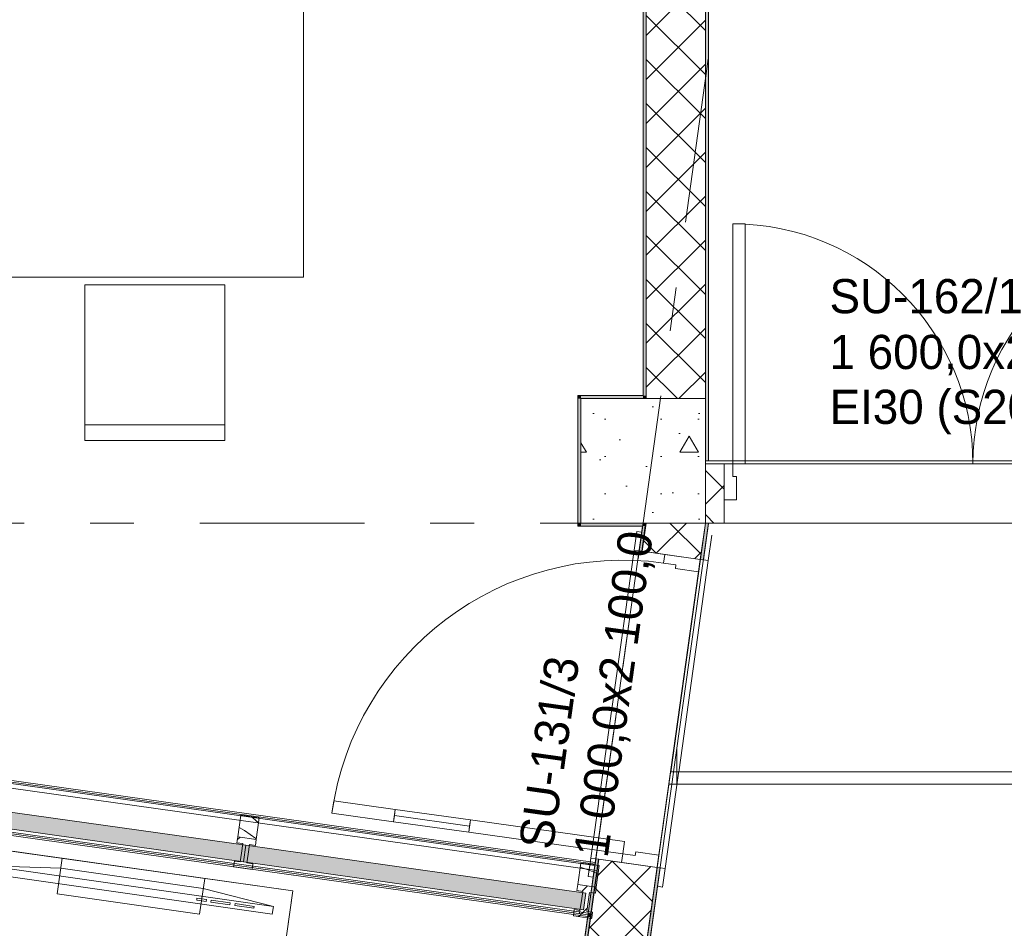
# Model space of a CAD drawing. Header units: millimetres. Extents: x 74467 to 235410, y -65 to 114857.
# Tile 95 of 256: x 90939 to 94103, y 94183 to 97104. Entities that reach past the tile are written whole.
import ezdxf
from ezdxf.enums import TextEntityAlignment as Align

# ---------------------------------------------------------------- set-up
doc = ezdxf.new("R2010")
doc.units = ezdxf.units.MM
doc.header["$MEASUREMENT"] = 0
doc.linetypes.add('Katkend topelt', pattern=[1093.611073, 529.166651, -211.666656, 141.111112, -211.666656])
doc.linetypes.add('Wipeout_Contour', pattern=[1000, 0, -1000])
for name, color, linetype in [('00 Kunstikonkursi LÜ jaoks asendi 2D', 7, 'Continuous'), ('00 Teljed.AR', 7, 'Continuous'), ('1233 Postid.AR', 7, 'Continuous'), ('1235 Vahelaed.AR', 7, 'Continuous'), ('1311 Siseseinad.AR', 7, 'Continuous'), ('1312 Klaassiseseinad.AR', 7, 'Continuous'), ('1326 Seinapinnad.SA', 7, 'Continuous'), ('1330 Sisustus.SA', 7, 'Continuous'), ('1331 Sisseehitatud sisustus.SA', 7, 'Continuous'), ('9350 Netopind.AR', 7, 'Continuous'), ('Uks', 7, 'Continuous'), ('Ukse tähis', 7, 'Continuous')]:
    doc.layers.add(name, color=color, linetype=linetype)
doc.styles.add('GENERATED_STYLE_2', font='txt', dxfattribs={"width": 0.84})
doc.styles.add('GENERATED_STYLE_3', font='txt')
pattern_1 = [(45, (0, 0), (-176.7767, 176.7767), []), (45, (-35.36, 35.36), (-176.7767, 176.7767), []), (45, (-70.7, 70.7), (-176.7767, 176.7767), [])]
pattern_2 = [(45, (0, 0), (-70.71068, 70.71068), []), (135, (0, 0), (70.71068, 70.71068), [])]
pattern_3 = [(0, (0, 0), (0, 75), [0, -75])]

# ---------------------------------------------------------------- blocks, each defined once
blk = doc.blocks.new('Slab_18_1', base_point=(93030.2, 94685.9))
at = {"color": 254, "linetype": 'Wipeout_Contour', "lineweight": 0, "ltscale": 774606.085274}
blk.add_wipeout([(93030.2, 94685.9), (90077.6, 73665.2), (95019, 72970.7), (98070.9, 94685.9), (96652.6, 94685.9), (94919.6, 94685.9)], dxfattribs=at).dxf.layer = '1235 Vahelaed.AR'
at = {"layer": '1235 Vahelaed.AR', "color": 7, "linetype": 'Continuous', "lineweight": 13, "flags": 128}
for points in [[(91081.9, 80814.9), (93030.2, 94685.9)], [(93030.2, 94685.9), (94919.6, 94685.9), (96652.6, 94685.9)]]:
    blk.add_lwpolyline(points, dxfattribs=at)
blk = doc.blocks.new('Slab_21_1', base_point=(85488.4, 103235.9))
at = {"layer": '1235 Vahelaed.AR', "color": 7, "linetype": 'Continuous', "lineweight": 13, "flags": 128}
blk.add_lwpolyline([(92532.7, 91133.4), (92269.1, 89251.8), (83692.5, 90457.2), (85488.4, 103235.9), (92952.6, 103235.9), (92952.6, 98575.9), (92952.6, 97085.9), (92952.6, 95885.9), (92742.6, 95885.9), (92742.6, 95485.9), (93142.6, 95485.9), (92577.6, 91453.2)], dxfattribs=at)
blk = doc.blocks.new('Slab_24_1', base_point=(93030.2, 94685.9))
at = {"color": 254, "linetype": 'Wipeout_Contour', "lineweight": 0, "ltscale": 1638970.599316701}
blk.add_wipeout([(93142.6, 95485.8), (93030.2, 94685.9), (93142.6, 94685.9), (94852.6, 94685.9), (94852.6, 96965.9), (98742.6, 96965.9), (98742.6, 98575.9), (98742.6, 103085.9), (96832.6, 103085.9), (96832.6, 98575.9), (93142.6, 98575.9), (93142.6, 96965.9)], dxfattribs=at).dxf.layer = '1235 Vahelaed.AR'
at = {"layer": '1235 Vahelaed.AR', "color": 7, "linetype": 'Continuous', "lineweight": 13, "flags": 128}
blk.add_lwpolyline([(93030.2, 94685.9), (93142.6, 95485.8), (93142.6, 96965.9), (93142.6, 98575.9), (96832.6, 98575.9), (96832.6, 103085.9), (98742.6, 103085.9), (98742.6, 98575.9), (98742.6, 96965.9), (94852.6, 96965.9), (94852.6, 94685.9), (93142.6, 94685.9)], close=True, dxfattribs=at)
blk = doc.blocks.new('Chair 10 24[13]_1', base_point=(91148.3, 95751.6))
at = {"layer": '1330 Sisustus.SA', "color": 253, "linetype": 'Continuous', "lineweight": 13, "true_color": 0xa5a6a4}
blk.add_line((91148.3, 95801.6), (91598.3, 95801.6), dxfattribs=at)
at = {"layer": '1330 Sisustus.SA', "color": 253, "linetype": 'Continuous', "lineweight": 13, "true_color": 0xa5a6a4, "flags": 128}
blk.add_lwpolyline([(91148.3, 96251.6), (91598.3, 96251.6), (91598.3, 95751.6), (91148.3, 95751.6)], close=True, dxfattribs=at)
blk = doc.blocks.new('Liikumisruum_RG 103_3_1', base_point=(96460.4, 94557))
at = {"layer": '9350 Netopind.AR', "color": 7, "linetype": 'Continuous', "lineweight": 13, "flags": 128}
blk.add_lwpolyline([(98612.6, 95485.9), (96782.6, 95485.9), (96782.6, 94685.9), (94802.6, 94685.9), (94802.6, 95485.9), (93152.7, 95485.9), (92829.5, 93185.9), (129702.6, 93185.9)], dxfattribs=at)
blk = doc.blocks.new('Trepp_Trepikoda_RG 1-TR3_4_1', base_point=(93252.6, 98575.9))
at = {"layer": '9350 Netopind.AR', "color": 7, "linetype": 'Continuous', "lineweight": 13, "flags": 128}
blk.add_lwpolyline([(93152.6, 95685.9), (94842.6, 95685.9), (94842.6, 96975.9), (98542.7, 96975.9), (98542.8, 103050.9), (98367.5, 103050.9), (98367.5, 103225.9), (96842.6, 103225.9), (96842.6, 98575.9), (94842.6, 98575.9), (93152.6, 98575.9)], close=True, dxfattribs=at)
blk = doc.blocks.new('Suur arvutiklass_RG 114_19_1', base_point=(86306.1, 102478.4))
at = {"layer": '9350 Netopind.AR', "color": 7, "linetype": 'Continuous', "lineweight": 13, "flags": 128}
blk.add_lwpolyline([(85773.2, 102675.9), (85602.8, 101463.5), (85385.1, 101494.1), (84690.6, 96552.6), (84908.4, 96522), (84821.4, 95903.1), (85019.4, 95875.3), (84965.2, 95489.1), (92788.2, 94389.4), (92940.9, 95475.9), (92732.6, 95475.9), (92732.6, 95895.9), (92942.4, 95895.9), (92942.6, 102676.1), (92732.6, 102676.1), (92732.6, 102885.9), (92362.6, 102885.9), (92362.6, 103095.9), (87372.6, 103095.9), (87372.6, 102875.9), (86028.8, 102875.9), (86028.8, 102675.9)], close=True, dxfattribs=at)
blk = doc.blocks.new('Väike arvutiklass_RG 113_26_1', base_point=(85199.6, 95286.9))
at = {"layer": '9350 Netopind.AR', "color": 7, "linetype": 'Continuous', "lineweight": 13, "flags": 128}
blk.add_lwpolyline([(84050.4, 90417), (92071.5, 89289.7), (92528, 92537.8), (92320.1, 92567), (92378.5, 92982.9), (92586.5, 92953.7), (92764.6, 94221.2), (84743.4, 95348.5), (84684.3, 94927.7), (84466.5, 94958.3), (84347.5, 94111.6), (84763.4, 94053.2), (84704.9, 93637.3), (84288.5, 93695.8), (83886.9, 90833.8), (84104.6, 90803.2)], close=True, dxfattribs=at)
blk = doc.blocks.new('Slab_47_1', base_point=(93025.1, 94646.9))
at = {"layer": '1331 Sisseehitatud sisustus.SA', "color": 253, "linetype": 'Continuous', "lineweight": 13, "true_color": 0xa5a6a4, "flags": 128}
blk.add_lwpolyline([(93025.1, 94646.9), (94802.6, 94646.9), (94802.6, 95485.9), (93142.6, 95485.9)], close=True, dxfattribs=at)
blk = doc.blocks.new('*X731')
at = {"layer": '1312 Klaassiseseinad.AR', "color": 7, "linetype": 'Continuous', "lineweight": 13}
for p, q in [((91687.5, 94538.9), (91684.1, 94541.7)), ((91698, 94530), (91687.5, 94538.9)), ((91706.8, 94522.4), (91698, 94530)), ((91661.5, 94497), (91644.1, 94507.2)), ((91698.2, 94472.1), (91661.5, 94497)), ((91699.6, 94471.1), (91698.2, 94472.1))]:
    blk.add_line(p, q, dxfattribs=at)
blk = doc.blocks.new('*X735')
at = {"layer": '1312 Klaassiseseinad.AR', "color": 7, "linetype": 'Continuous', "lineweight": 13}
for p, q in [((92740.2, 94379.8), (92765.5, 94370.8)), ((92765.5, 94370.8), (92797.7, 94357.7))]:
    blk.add_line(p, q, dxfattribs=at)
blk = doc.blocks.new('Curtain Wall_12_1')
at = {"layer": '1312 Klaassiseseinad.AR', "linetype": 'Continuous', "lineweight": 0, "true_color": 0x303030}
for points in [[(90579.5, 94548.4), (91658.8, 94396.4), (91666.3, 94449.9), (90587, 94601.8)], [(91658.8, 94396.4), (92751.2, 94242.6), (92758.7, 94296.1), (91666.3, 94449.9)]]:
    blk.add_hatch(color=250, dxfattribs=at).paths.add_polyline_path(points)
at = {"layer": '1312 Klaassiseseinad.AR', "linetype": 'Continuous', "lineweight": 0, "true_color": 0x000000}
h = blk.add_hatch(dxfattribs=at)
h.set_pattern_fill('Alumiinium_0001', color=178, style=0, pattern_type=2)
h.set_pattern_definition(pattern_1)
h.paths.add_polyline_path([(91696.6, 94449.7), (91699.3, 94468.9), (91639.9, 94477.3), (91637.2, 94458), (91656, 94455.4), (91651.7, 94424.7), (91673.4, 94421.6), (91677.8, 94452.3)])
h = blk.add_hatch(dxfattribs=at)
h.set_pattern_fill('Alumiinium_0001', color=178, style=0, pattern_type=2)
h.set_pattern_definition(pattern_1)
h.paths.add_polyline_path([(91668.4, 94385.9), (91669.5, 94393.4), (91673.4, 94421.6), (91651.7, 94424.7), (91647.7, 94396.5), (91646.6, 94389)])
h = blk.add_hatch(dxfattribs=at)
h.set_pattern_fill('Alumiinium_0001', color=178, style=0, pattern_type=2)
h.set_pattern_definition(pattern_1)
h.paths.add_polyline_path([(91685.7, 94372.4), (91688.3, 94390.7), (91669.5, 94393.4), (91668.4, 94385.9), (91646.6, 94389), (91647.7, 94396.5), (91628.9, 94399.2), (91626.3, 94380.8)])
h = blk.add_hatch(dxfattribs=at)
h.set_pattern_fill('Alumiinium_0001', color=178, style=0, pattern_type=2)
h.set_pattern_definition(pattern_1)
h.paths.add_polyline_path([(92789, 94295.9), (92791.7, 94315.1), (92732.3, 94323.5), (92729.6, 94304.3), (92748.4, 94301.6), (92744.1, 94270.9), (92765.8, 94267.8), (92770.2, 94298.5)])
h = blk.add_hatch(dxfattribs=at)
h.set_pattern_fill('Alumiinium_0001', color=178, style=0, pattern_type=2)
h.set_pattern_definition(pattern_1)
h.paths.add_polyline_path([(92738.5, 94231.3), (92760.3, 94228.2), (92761.5, 94237.1), (92765.8, 94267.8), (92744.1, 94270.9), (92739.7, 94240.2)])
h = blk.add_hatch(dxfattribs=at)
h.set_pattern_fill('Alumiinium_0001', color=178, style=0, pattern_type=2)
h.set_pattern_definition(pattern_1)
h.paths.add_polyline_path([(92780.3, 94234.5), (92761.5, 94237.1), (92760.3, 94228.2), (92738.5, 94231.3), (92739.7, 94240.2), (92720.9, 94242.9), (92718.4, 94224.6), (92718.4, 94223.9), (92718.9, 94223.3), (92719.6, 94223), (92776.1, 94215), (92776.8, 94215.1), (92777.5, 94215.6), (92777.8, 94216.3)])
at = {"layer": '1312 Klaassiseseinad.AR', "color": 7, "linetype": 'Continuous', "lineweight": 13}
for p, q in [((91649.6, 94546.6), (91709, 94538.2)), ((91637.2, 94458), (91656, 94455.4)), ((91639.9, 94477.3), (91699.3, 94468.9)), ((91677.8, 94452.3), (91696.6, 94449.7)), ((91628.9, 94399.2), (91626.3, 94380.8)), ((91628.9, 94399.2), (91647.7, 94396.5)), ((91669.5, 94393.4), (91688.3, 94390.7)), ((92742, 94392.8), (92801.4, 94384.4)), ((91626.3, 94380.8), (91685.7, 94372.4)), ((91688.3, 94390.7), (91685.7, 94372.4)), ((92729.6, 94304.3), (92748.4, 94301.6)), ((92732.3, 94323.5), (92791.7, 94315.1)), ((92770.2, 94298.5), (92789, 94295.9)), ((92720.9, 94242.9), (92739.7, 94240.2)), ((92739.7, 94240.2), (92738.5, 94231.3)), ((92761.5, 94237.1), (92780.3, 94234.5)), ((92718.4, 94223.9), (92718.9, 94223.3)), ((92777.5, 94215.6), (92776.8, 94215.1))]:
    blk.add_line(p, q, dxfattribs=at)
at = {"layer": '1312 Klaassiseseinad.AR', "color": 7, "linetype": 'Continuous', "lineweight": 13, "flags": 128}
for points in [[(90579.5, 94548.4), (90587, 94601.8), (91666.3, 94449.9), (91658.8, 94396.4)], [(91658.8, 94396.4), (91666.3, 94449.9), (92758.7, 94296.1), (92751.2, 94242.6)]]:
    blk.add_lwpolyline(points, close=True, dxfattribs=at)
for points in [[(91649.6, 94546.6), (91639.9, 94477.3), (91637.2, 94458)], [(91709, 94538.2), (91699.3, 94468.9), (91696.6, 94449.7)], [(91656, 94455.4), (91651.7, 94424.7), (91647.7, 94396.5)], [(91677.8, 94452.3), (91673.4, 94421.6), (91669.5, 94393.4)], [(92742, 94392.8), (92732.3, 94323.5), (92729.6, 94304.3)], [(92801.4, 94384.4), (92791.7, 94315.1), (92789, 94295.9)], [(92748.4, 94301.6), (92744.1, 94270.9), (92739.7, 94240.2)], [(92770.2, 94298.5), (92765.8, 94267.8), (92761.5, 94237.1)], [(92720.9, 94242.9), (92718.4, 94224.6), (92718.4, 94223.9)], [(92780.3, 94234.5), (92777.8, 94216.3), (92777.5, 94215.6)], [(92718.9, 94223.3), (92719.6, 94223), (92776.1, 94215), (92776.8, 94215.1)]]:
    blk.add_lwpolyline(points, dxfattribs=at)
at = {"layer": '1312 Klaassiseseinad.AR', "linetype": 'Continuous', "lineweight": 0}
for name in ['*X731', '*X735']:
    blk.add_blockref(name, (0, 0), dxfattribs=at)
blk = doc.blocks.new('Opening_30_1')
at = {"layer": '1326 Seinapinnad.SA', "color": 7, "linetype": 'Continuous', "lineweight": 13, "flags": 128}
for points in [[(92914.3, 95398.9), (92774.5, 94408.7)], [(93126.3, 95369.1), (92987.6, 94378.7)], [(93013.4, 94375.1), (93152, 95365.5)], [(92790.4, 94406.5), (92854.7, 94862)], [(92854.7, 94862), (92790.6, 94406.4)], [(92799.2, 94405.2), (92800.5, 94405), (92987.4, 94378.8)]]:
    blk.add_lwpolyline(points, dxfattribs=at)
at = {"layer": '1326 Seinapinnad.SA', "color": 7, "linetype": 'Continuous', "lineweight": 15, "flags": 128}
for points in [[(92930.1, 95396.7), (92929.8, 95396.7), (92914.3, 95398.9)], [(92938.1, 95395.5), (92930.1, 95396.7)], [(93126.2, 95369.1), (92939.7, 95395.3), (92938.1, 95395.5)], [(92987.4, 94378.8), (93126.2, 95369.1)], [(93136.2, 95367.7), (93126.3, 95369.1)], [(93152, 95365.5), (93136.2, 95367.7)], [(92774.5, 94408.7), (92790.4, 94406.5)], [(92790.6, 94406.4), (92799.2, 94405.2)], [(92987.6, 94378.7), (92997.5, 94377.3)], [(92997.5, 94377.3), (93013.4, 94375.1)]]:
    blk.add_lwpolyline(points, dxfattribs=at)
blk = doc.blocks.new('Opening_34_1')
at = {"layer": '1326 Seinapinnad.SA', "color": 7, "linetype": 'Continuous', "lineweight": 13, "flags": 128}
for points in [[(93152.6, 95685.9), (93142.6, 95685.9)], [(93142.6, 95685.9), (93142.6, 95675.9)], [(93142.6, 95675.9), (93152.6, 95675.9), (94742.6, 95675.9)], [(94742.6, 95685.9), (93152.6, 95685.9)]]:
    blk.add_lwpolyline(points, dxfattribs=at)
at = {"layer": '1326 Seinapinnad.SA', "color": 7, "linetype": 'Continuous', "lineweight": 15, "flags": 128}
blk.add_lwpolyline([(94742.6, 95675.9), (94742.6, 95685.9)], dxfattribs=at)
blk = doc.blocks.new('Opening_51_1')
at = {"layer": '1326 Seinapinnad.SA', "color": 7, "linetype": 'Continuous', "lineweight": 13, "flags": 128}
for points in [[(84964.5, 95484.5), (92787.6, 94385)], [(92788.9, 94394.9), (84965.9, 95494.4)], [(84941.5, 95320.7), (92764.5, 94221.3)], [(92765.9, 94231.2), (84942.9, 95330.6)]]:
    blk.add_lwpolyline(points, dxfattribs=at)
at = {"layer": '1326 Seinapinnad.SA', "color": 7, "linetype": 'Continuous', "lineweight": 15, "flags": 128}
for points in [[(92787.6, 94385), (92788.9, 94394.9)], [(92764.5, 94221.3), (92765.9, 94231.2)]]:
    blk.add_lwpolyline(points, dxfattribs=at)
blk = doc.blocks.new('Opening_55_1')
at = {"layer": '1311 Siseseinad.AR', "color": 7, "linetype": 'Continuous', "lineweight": 13, "flags": 128}
for points in [[(92794.1, 94368.6), (90568, 94681.4)], [(90547.8, 94537.8), (92773.9, 94225)], [(92792.4, 94356.2), (92794.1, 94368.6)], [(92790.6, 94343.8), (92792.4, 94356.2)]]:
    blk.add_lwpolyline(points, dxfattribs=at)
at = {"layer": '1311 Siseseinad.AR', "color": 7, "linetype": 'Continuous', "lineweight": 15, "flags": 128}
for points in [[(92777.4, 94249.7), (92790.6, 94343.8)], [(92773.9, 94225), (92775.7, 94237.4)], [(92775.7, 94237.4), (92777.4, 94249.7)]]:
    blk.add_lwpolyline(points, dxfattribs=at)
blk = doc.blocks.new('Wall_33_1', base_point=(92952.6, 102885.9))
at = {"layer": '1311 Siseseinad.AR', "linetype": 'Continuous', "lineweight": 13, "true_color": 0x50504f}
h = blk.add_hatch(dxfattribs=at)
h.set_pattern_fill('Plokk_õõnesbetoon_0001', color=251, style=0, pattern_type=2)
h.set_pattern_definition(pattern_2)
h.paths.add_polyline_path([(92952.6, 102685.9), (92952.6, 95885.9), (93142.6, 95885.9), (93142.6, 102685.9)])
at = {"layer": '1311 Siseseinad.AR', "color": 7, "linetype": 'Continuous', "lineweight": 15, "flags": 128}
for points in [[(92952.6, 102685.9), (92952.6, 95885.9)], [(93142.6, 95885.9), (93142.6, 102685.9)]]:
    blk.add_lwpolyline(points, dxfattribs=at)
blk = doc.blocks.new('*X893')
at = {"layer": '1311 Siseseinad.AR', "color": 252, "linetype": 'Continuous', "lineweight": 13, "true_color": 0x8c8d8c}
for p, q in [((92786.2, 94312.1), (92786.2, 94312.1)), ((92788.3, 94327.4), (92788.3, 94327.5)), ((92777.8, 94252.3), (92777.8, 94252.3))]:
    blk.add_line(p, q, dxfattribs=at)
blk = doc.blocks.new('Wall_47_1', base_point=(92982.5, 94342.1))
at = {"layer": '1311 Siseseinad.AR', "linetype": 'Continuous', "lineweight": 13, "true_color": 0x8c8d8c}
h = blk.add_hatch(dxfattribs=at)
h.set_pattern_fill('Kips_0001', color=252, style=0, pattern_type=2)
h.set_pattern_definition(pattern_3)
h.paths.add_polyline_path([(92794.1, 94368.6), (92792.4, 94356.2)])
h = blk.add_hatch(dxfattribs=at)
h.set_pattern_fill('Kips_0001', color=252, style=0, pattern_type=2)
h.set_pattern_definition(pattern_3)
h.paths.add_polyline_path([(92792.4, 94356.2), (92790.6, 94343.8), (92792.4, 94356.2)])
h = blk.add_hatch(dxfattribs=at)
h.set_pattern_fill('Kips_0001', color=252, style=0, pattern_type=2)
h.set_pattern_definition(pattern_3)
h.paths.add_polyline_path([(92773.9, 94225), (92774, 94225), (92775.7, 94237.4), (92775.7, 94237.4)])
h = blk.add_hatch(dxfattribs=at)
h.set_pattern_fill('Kips_0001', color=252, style=0, pattern_type=2)
h.set_pattern_definition(pattern_3)
h.paths.add_polyline_path([(92775.7, 94237.4), (92775.7, 94237.4), (92777.4, 94249.7), (92777.4, 94249.7)])
at = {"layer": '1311 Siseseinad.AR', "color": 7, "linetype": 'Continuous', "lineweight": 13}
for p, q in [((92792.4, 94356.2), (92794.1, 94368.6)), ((92777.4, 94249.7), (92790.6, 94343.8)), ((92790.6, 94343.8), (92792.4, 94356.2)), ((92774, 94225), (92775.7, 94237.4)), ((92775.7, 94237.4), (92777.4, 94249.7))]:
    blk.add_line(p, q, dxfattribs=at)
at = {"layer": '1311 Siseseinad.AR', "color": 7, "linetype": 'Continuous', "lineweight": 15}
for p, q in [((92775.7, 94237.4), (92775.7, 94237.4)), ((92777.4, 94249.7), (92777.4, 94249.7))]:
    blk.add_line(p, q, dxfattribs=at)
at = {"layer": '1311 Siseseinad.AR', "color": 7, "linetype": 'Continuous', "lineweight": 13, "flags": 128}
for points in [[(92980.8, 94329.7), (92979, 94317.3)], [(92982.5, 94342.1), (92980.8, 94329.7)], [(92979, 94317.3), (92965.8, 94223.3)], [(92964.1, 94210.9), (92962.3, 94198.5)], [(92965.8, 94223.3), (92964.1, 94210.9)]]:
    blk.add_lwpolyline(points, dxfattribs=at)
at = {"layer": '1311 Siseseinad.AR', "color": 7, "linetype": 'Continuous', "lineweight": 15, "flags": 128}
blk.add_lwpolyline([(92773.9, 94225), (92774, 94225)], dxfattribs=at)
at = {"layer": '1311 Siseseinad.AR', "color": 7, "lineweight": 15}
blk.add_blockref('*X893', (0, 0), dxfattribs=at)
blk = doc.blocks.new('Double Door 24_4')
at = {"layer": 'Uks', "color": 7, "linetype": 'Continuous', "lineweight": 13}
for p, q in [((-772, 772), (-772, 0)), ((-732, 772), (-772, 772)), ((-732, 0), (-732, 772)), ((732, 0), (732, 772)), ((732, 772), (772, 772)), ((772, 772), (772, 0)), ((-800, 0), (-800, -115)), ((-800, 0), (-800, -115)), ((-772, 0), (-732, 0)), ((772, 0), (732, 0)), ((800, 0), (800, -115)), ((800, 0), (800, -115)), ((-800, -115), (-800, -190)), ((800, -115), (800, -190))]:
    blk.add_line(p, q, dxfattribs=at)
at = {"layer": 'Uks', "color": 7, "linetype": 'Continuous', "lineweight": 15}
for p, q in [((-772, 0), (-800, 0)), ((-800, 0), (-800, -115)), ((-772, -40), (-772, 0)), ((800, 0), (772, 0)), ((772, 0), (772, -40)), ((800, -115), (800, 0)), ((-760, -40), (-772, -40)), ((-760, -115), (-760, -40)), ((772, -40), (760, -40)), ((760, -40), (760, -115)), ((-800, -115), (-760, -115)), ((760, -115), (800, -115))]:
    blk.add_line(p, q, dxfattribs=at)
at = {"layer": 'Uks', "color": 7, "linetype": 'Continuous', "lineweight": 13}
for centre, start, end in [((-772, 0), 0, 90), ((772, 0), 90, 180)]:
    blk.add_arc(centre, 772, start, end, dxfattribs=at)
blk = doc.blocks.new('Door Stamp 24')
at = {"layer": 'Ukse tähis', "color": 7, "lineweight": 13, "style": 'GENERATED_STYLE_2'}
for tag, p in [('AC_WIDO_ID', (-460.3, -326.6)), ('AC_TextStyle_4', (-460.3, -506))]:
    blk.add_attdef(tag, text='', height=110, dxfattribs=at).set_placement(p, align=Align.TOP_LEFT)
blk = doc.blocks.new('Wall_67_1', base_point=(93142.6, 95485.9))
at = {"layer": '1311 Siseseinad.AR', "linetype": 'Continuous', "lineweight": 13, "true_color": 0x50504f}
h = blk.add_hatch(dxfattribs=at)
h.set_pattern_fill('Plokk_õõnesbetoon_0001', color=251, style=0, pattern_type=2)
h.set_pattern_definition(pattern_2)
h.paths.add_polyline_path([(93169.2, 95675.9), (93142.6, 95675.9), (93142.6, 95486.1)])
h = blk.add_hatch(dxfattribs=at)
h.set_pattern_fill('Plokk_õõnesbetoon_0001', color=251, style=0, pattern_type=2)
h.set_pattern_definition(pattern_2)
h.paths.add_polyline_path([(93142.6, 95486.1), (93142.6, 95485.9), (93202.6, 95485.9), (93202.6, 95675.9), (93169.2, 95675.9)])
at = {"layer": '1311 Siseseinad.AR', "color": 7, "linetype": 'Continuous', "lineweight": 13}
for p, q in [((93202.6, 95675.9), (93202.6, 95560.9)), ((93202.6, 95560.9), (93202.6, 95485.9))]:
    blk.add_line(p, q, dxfattribs=at)
at = {"layer": '1311 Siseseinad.AR', "color": 7, "linetype": 'Continuous', "lineweight": 15, "flags": 128}
for points in [[(93202.6, 95675.9), (93142.6, 95675.9)], [(93142.6, 95485.9), (93202.6, 95485.9)]]:
    blk.add_lwpolyline(points, dxfattribs=at)
at = {"layer": 'Uks', "color": 7, "linetype": 'Continuous', "lineweight": 13, "xscale": -1, "zscale": 1000}
blk.add_blockref('Double Door 24_4', (94002.6, 95675.9), dxfattribs=at)
at = {"layer": 'Ukse tähis', "color": 7, "lineweight": 13}
ref = blk.add_blockref('Door Stamp 24', (94002.6, 95675.9), dxfattribs=at)
ref.add_attrib('AC_TextStyle_4', '1\xa0600,0x2\xa0100,0', dxfattribs={"color": 7, "lineweight": 13, "height": 110, "style": 'GENERATED_STYLE_2'}).set_placement((93541.7, 96091), align=Align.TOP_LEFT)
ref.add_attrib('AC_WIDO_ID', 'SU-162/1', dxfattribs={"color": 7, "lineweight": 13, "height": 110, "style": 'GENERATED_STYLE_2'}).set_placement((93541.7, 96270.4), align=Align.TOP_LEFT)
ref.add_attrib('DUMMY_228', 'EI30 (S200)', dxfattribs={"color": 7, "lineweight": 13, "height": 110, "style": 'GENERATED_STYLE_2'}).set_placement((93541.7, 95914.5), align=Align.TOP_LEFT)
blk = doc.blocks.new('Wall_299_1', base_point=(92727.5, 92519.9))
at = {"layer": '1326 Seinapinnad.SA', "linetype": 'Continuous', "lineweight": 0, "true_color": 0xfefefe}
for points in [[(93126.3, 95369.1), (93136.2, 95367.7), (93152.5, 95484.5), (93142.6, 95485.9)], [(92727.5, 92519.9), (92737.4, 92518.5), (92997.5, 94377.3), (92987.6, 94378.7)]]:
    blk.add_hatch(color=7, dxfattribs=at).paths.add_polyline_path(points)
at = {"layer": '1326 Seinapinnad.SA', "color": 7, "linetype": 'Continuous', "lineweight": 15, "flags": 128}
for points in [[(93142.6, 95485.9), (93126.3, 95369.1)], [(93136.2, 95367.7), (93152.5, 95484.5)], [(93152.5, 95484.5), (93142.6, 95485.9)], [(92987.6, 94378.7), (92727.5, 92519.9)], [(92737.4, 92518.5), (92997.5, 94377.3)]]:
    blk.add_lwpolyline(points, dxfattribs=at)
blk = doc.blocks.new('Wall_313_1', base_point=(92952.6, 102685.9))
at = {"layer": '1326 Seinapinnad.SA', "linetype": 'Continuous', "lineweight": 0, "true_color": 0xfefefe}
for points in [[(92942.6, 102675.9), (92942.6, 95895.9), (92952.6, 95895.9), (92952.6, 102675.9)], [(92952.6, 95885.9), (92942.6, 95895.9), (92942.6, 95885.9)], [(92952.6, 95895.9), (92942.6, 95895.9), (92952.6, 95885.9)]]:
    blk.add_hatch(color=7, dxfattribs=at).paths.add_polyline_path(points)
at = {"layer": '1326 Seinapinnad.SA', "color": 7, "linetype": 'Continuous', "lineweight": 15, "flags": 128}
for points in [[(92952.6, 95885.9), (92952.6, 102685.9)], [(92942.6, 102675.9), (92942.6, 95895.9)], [(92952.6, 95885.9), (92942.6, 95885.9)]]:
    blk.add_lwpolyline(points, dxfattribs=at)
blk = doc.blocks.new('Wall_314_1', base_point=(92952.4, 95485.9))
at = {"layer": '1326 Seinapinnad.SA', "linetype": 'Continuous', "lineweight": 0, "true_color": 0xfefefe}
for points in [[(92940.9, 95475.9), (92929.8, 95396.7), (92930.1, 95396.7), (92938.1, 95395.5), (92939.7, 95395.3), (92951, 95475.9)], [(92940.9, 95475.9), (92952.4, 95485.9), (92942.3, 95485.9)], [(92952.4, 95485.9), (92940.9, 95475.9), (92951, 95475.9)], [(92790.6, 94406.4), (92586.5, 92953.7), (92596.4, 92952.3), (92800.5, 94405), (92799.2, 94405.2)], [(92586.5, 92953.7), (92585.1, 92943.8), (92595, 92942.4)], [(92596.4, 92952.3), (92586.5, 92953.7), (92595, 92942.4)]]:
    blk.add_hatch(color=7, dxfattribs=at).paths.add_polyline_path(points)
at = {"layer": '1326 Seinapinnad.SA', "color": 7, "linetype": 'Continuous', "lineweight": 15, "flags": 128}
for points in [[(92940.9, 95475.9), (92929.8, 95396.7)], [(92939.7, 95395.3), (92952.4, 95485.9)], [(92952.4, 95485.9), (92942.3, 95485.9)], [(92790.6, 94406.4), (92586.5, 92953.7)], [(92595, 92942.4), (92800.5, 94405)], [(92595, 92942.4), (92585.1, 92943.8)]]:
    blk.add_lwpolyline(points, dxfattribs=at)
blk = doc.blocks.new('Wall_361_1', base_point=(93142.6, 95675.9))
at = {"layer": '1326 Seinapinnad.SA', "linetype": 'Continuous', "lineweight": 0, "true_color": 0xfefefe}
blk.add_hatch(color=7, dxfattribs=at).paths.add_polyline_path([(93152.6, 95685.9), (93152.6, 98585.9), (93142.6, 98585.9), (93142.6, 95685.9)])
at = {"layer": '1326 Seinapinnad.SA', "color": 7, "linetype": 'Continuous', "lineweight": 15, "flags": 128}
for points in [[(93142.6, 98585.9), (93142.6, 95685.9)], [(93152.6, 95685.9), (93152.6, 98585.9)]]:
    blk.add_lwpolyline(points, dxfattribs=at)
blk = doc.blocks.new('Wall_465_1', base_point=(92775.8, 94229.8))
at = {"layer": '1326 Seinapinnad.SA', "linetype": 'Continuous', "lineweight": 0, "true_color": 0xfefefe}
blk.add_hatch(color=7, dxfattribs=at).paths.add_polyline_path([(92765.9, 94231.2), (92764.5, 94221.3), (92774.4, 94219.9), (92775.8, 94229.8)])
at = {"layer": '1326 Seinapinnad.SA', "color": 7, "linetype": 'Continuous', "lineweight": 15, "flags": 128}
for points in [[(92764.5, 94221.3), (92774.4, 94219.9)], [(92775.8, 94229.8), (92765.9, 94231.2)], [(92775.8, 94229.8), (92774.4, 94219.9)]]:
    blk.add_lwpolyline(points, dxfattribs=at)
blk = doc.blocks.new('Wall_482_1', base_point=(92952.6, 95885.9))
at = {"layer": '1326 Seinapinnad.SA', "linetype": 'Continuous', "lineweight": 0, "true_color": 0xfefefe}
for points in [[(92732.6, 95895.9), (92732.6, 95885.9), (92742.6, 95885.9)], [(92742.6, 95895.9), (92732.6, 95895.9), (92742.6, 95885.9)], [(92942.6, 95895.9), (92742.6, 95895.9), (92742.6, 95885.9), (92942.6, 95885.9)]]:
    blk.add_hatch(color=7, dxfattribs=at).paths.add_polyline_path(points)
at = {"layer": '1326 Seinapinnad.SA', "color": 7, "linetype": 'Continuous', "lineweight": 15, "flags": 128}
for points in [[(92732.6, 95895.9), (92732.6, 95885.9)], [(92942.6, 95895.9), (92732.6, 95895.9)], [(92742.6, 95885.9), (92942.6, 95885.9)]]:
    blk.add_lwpolyline(points, dxfattribs=at)
blk = doc.blocks.new('Wall_483_1', base_point=(92742.6, 95885.9))
at = {"layer": '1326 Seinapinnad.SA', "linetype": 'Continuous', "lineweight": 0, "true_color": 0xfefefe}
for points in [[(92732.6, 95885.9), (92732.6, 95485.9), (92742.6, 95485.9), (92742.6, 95885.9)], [(92732.6, 95475.9), (92742.6, 95475.9), (92742.6, 95485.9)], [(92732.6, 95485.9), (92732.6, 95475.9), (92742.6, 95485.9)]]:
    blk.add_hatch(color=7, dxfattribs=at).paths.add_polyline_path(points)
at = {"layer": '1326 Seinapinnad.SA', "color": 7, "linetype": 'Continuous', "lineweight": 15, "flags": 128}
for points in [[(92732.6, 95885.9), (92732.6, 95475.9)], [(92742.6, 95485.9), (92742.6, 95885.9)], [(92732.6, 95475.9), (92742.6, 95475.9)]]:
    blk.add_lwpolyline(points, dxfattribs=at)
blk = doc.blocks.new('Wall_484_1', base_point=(92742.6, 95485.9))
at = {"layer": '1326 Seinapinnad.SA', "linetype": 'Continuous', "lineweight": 0, "true_color": 0xfefefe}
blk.add_hatch(color=7, dxfattribs=at).paths.add_polyline_path([(92742.6, 95475.9), (92940.9, 95475.9), (92942.3, 95485.9), (92742.6, 95485.9)])
at = {"layer": '1326 Seinapinnad.SA', "color": 7, "linetype": 'Continuous', "lineweight": 15, "flags": 128}
for points in [[(92942.3, 95485.9), (92742.6, 95485.9)], [(92742.6, 95475.9), (92940.9, 95475.9)]]:
    blk.add_lwpolyline(points, dxfattribs=at)
blk = doc.blocks.new('Wall_605_1', base_point=(92787.6, 94385))
at = {"layer": '1326 Seinapinnad.SA', "linetype": 'Continuous', "lineweight": 0, "true_color": 0xfefefe}
blk.add_hatch(color=7, dxfattribs=at).paths.add_polyline_path([(92788.9, 94394.9), (92787.6, 94385), (92787.6, 94385), (92789, 94394.9)])
at = {"layer": '1326 Seinapinnad.SA', "color": 7, "linetype": 'Continuous', "lineweight": 15, "flags": 128}
blk.add_lwpolyline([(92787.6, 94385), (92789, 94394.9)], dxfattribs=at)
blk = doc.blocks.new('Rectangular Door Opening 24[4]_1')
at = {"layer": 'Uks', "color": 253, "linetype": 'Continuous', "lineweight": 13, "true_color": 0xa5a6a4}
for p, q in [((93051.4, 94762.9), (93051.4, 94662.9)), ((94763.6, 94762.9), (94763.6, 94662.9)), ((93051.4, 94662.9), (93051.4, 94646.9)), ((94763.6, 94662.9), (94763.6, 94646.9))]:
    blk.add_line(p, q, dxfattribs=at)
blk = doc.blocks.new('Wall_624_1', base_point=(94798.4, 94646.9))
at = {"layer": '1331 Sisseehitatud sisustus.SA', "color": 253, "linetype": 'Continuous', "lineweight": 13, "true_color": 0xa5a6a4}
for p, q in [((93051.4, 94762.9), (93051.4, 94662.9)), ((94763.6, 94762.9), (94763.6, 94662.9)), ((93051.4, 94662.9), (93051.4, 94646.9)), ((94763.6, 94662.9), (94763.6, 94646.9))]:
    blk.add_line(p, q, dxfattribs=at)
at = {"layer": '1331 Sisseehitatud sisustus.SA', "color": 253, "linetype": 'Continuous', "lineweight": 13, "true_color": 0xa5a6a4, "flags": 128}
for points in [[(94798.4, 94762.9), (94763.6, 94762.9)], [(94798.4, 94662.9), (94798.4, 94762.9)], [(94763.6, 94646.9), (94798.4, 94646.9)], [(94798.4, 94646.9), (94798.4, 94662.9)]]:
    blk.add_lwpolyline(points, dxfattribs=at)
at = {"layer": 'Uks', "color": 253, "linetype": 'Continuous', "lineweight": 13, "true_color": 0xa5a6a4}
blk.add_blockref('Rectangular Door Opening 24[4]_1', (0, 0), dxfattribs=at)
blk = doc.blocks.new('Wall_649_1', base_point=(93152.7, 95485.9))
at = {"layer": '1331 Sisseehitatud sisustus.SA', "color": 253, "linetype": 'Continuous', "lineweight": 13, "true_color": 0xa5a6a4, "flags": 128}
for points in [[(93147.2, 95446.9), (93136.2, 95367.7)], [(93152, 95365.5), (93163.4, 95446.9)], [(92997.5, 94377.3), (92989.2, 94317.9)], [(93005.1, 94315.7), (93013.4, 94375.1)], [(92989.2, 94317.9), (93005.1, 94315.7)]]:
    blk.add_lwpolyline(points, dxfattribs=at)
blk = doc.blocks.new('Wall_652_1', base_point=(92938.5, 95456.1))
at = {"layer": '1331 Sisseehitatud sisustus.SA', "color": 253, "linetype": 'Continuous', "lineweight": 13, "true_color": 0xa5a6a4, "flags": 128}
for points in [[(92922.7, 95458.3), (92914.3, 95398.9)], [(92938.5, 95456.1), (92922.7, 95458.3)], [(92930.1, 95396.7), (92938.5, 95456.1)], [(92774.5, 94408.7), (92766.2, 94349.3)], [(92782, 94347.1), (92790.4, 94406.5)], [(92766.2, 94349.3), (92782, 94347.1)]]:
    blk.add_lwpolyline(points, dxfattribs=at)
blk = doc.blocks.new('Door 24_19')
at = {"layer": 'Uks', "color": 7, "linetype": 'Continuous', "lineweight": 13}
for p, q in [((432, 744), (432, 944)), ((432, 944), (472, 944)), ((472, 944), (472, 744)), ((472, 744), (432, 744)), ((452, 744), (452, 500)), ((432, 0), (432, 500)), ((432, 500), (472, 500)), ((472, 500), (472, 0)), ((-500, 0), (-500, 75)), ((500, 0), (500, 75)), ((-472, 0), (-500, 0)), ((-500, 0), (-500, -115)), ((-500, -115), (-500, 0)), ((-500, -115), (-500, 0)), ((-472, -40), (-472, 0)), ((472, 0), (432, 0)), ((500, 0), (472, 0)), ((472, 0), (472, -40)), ((500, -115), (500, 0)), ((500, -115), (500, 0)), ((500, -115), (500, 0)), ((-460, -40), (-472, -40)), ((-460, -115), (-460, -40)), ((472, -40), (460, -40)), ((460, -40), (460, -115)), ((-500, -115), (-460, -115)), ((460, -115), (500, -115))]:
    blk.add_line(p, q, dxfattribs=at)
at = {"layer": 'Uks', "color": 7, "linetype": 'Continuous', "lineweight": 13, "flags": 128}
for points in [[(452, 744), (452, 500), (432, 500), (432, 744)], [(472, 744), (472, 500), (452, 500), (452, 744)]]:
    blk.add_lwpolyline(points, close=True, dxfattribs=at)
at = {"layer": 'Uks', "color": 7, "linetype": 'Continuous', "lineweight": 13}
blk.add_arc((472, 0), 944, 90, 180, dxfattribs=at)
blk = doc.blocks.new('Wall_662_1', base_point=(92803.1, 93064.5))
at = {"layer": '1311 Siseseinad.AR', "linetype": 'Continuous', "lineweight": 13, "true_color": 0x50504f}
h = blk.add_hatch(dxfattribs=at)
h.set_pattern_fill('Plokk_õõnesbetoon_0001', color=251, style=0, pattern_type=2)
h.set_pattern_definition(pattern_2)
h.paths.add_polyline_path([(92938.1, 95395.5), (92939.7, 95395.3), (93126.2, 95369.1), (93142.6, 95485.9), (92950.7, 95485.9)])
h = blk.add_hatch(dxfattribs=at)
h.set_pattern_fill('Plokk_õõnesbetoon_0001', color=251, style=0, pattern_type=2)
h.set_pattern_definition(pattern_2)
h.paths.add_polyline_path([(92799.2, 94405.2), (92615, 93090.9), (92803.1, 93064.5), (92987.4, 94378.8)])
at = {"layer": '1311 Siseseinad.AR', "color": 7, "linetype": 'Continuous', "lineweight": 13}
for p, q in [((92873.5, 94394.7), (92799.2, 94405.2)), ((92987.4, 94378.8), (92873.5, 94394.7))]:
    blk.add_line(p, q, dxfattribs=at)
at = {"layer": '1311 Siseseinad.AR', "color": 7, "linetype": 'Continuous', "lineweight": 15, "flags": 128}
for points in [[(92950.7, 95485.9), (92938.1, 95395.5)], [(93126.2, 95369.1), (93142.6, 95485.9)], [(92799.2, 94405.2), (92615, 93090.9)], [(92803.1, 93064.5), (92987.4, 94378.8)]]:
    blk.add_lwpolyline(points, dxfattribs=at)
at = {"layer": 'Uks', "color": 7, "linetype": 'Continuous', "lineweight": 13, "xscale": -0.9999999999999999, "zscale": 1000, "rotation": 82.01896921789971}
blk.add_blockref('Door 24_19', (92942.9, 94889.9), dxfattribs=at)
at = {"layer": 'Ukse tähis', "color": 7, "lineweight": 13}
ref = blk.add_blockref('Door Stamp 24', (92868.6, 94900.3), dxfattribs=dict(at, rotation=82.01896921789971))
ref.add_attrib('A', '1\xa0000,0x2\xa0100,0', dxfattribs={"color": 7, "lineweight": 13, "height": 110, "rotation": 82.019, "style": 'GENERATED_STYLE_2'}).set_placement((92719.2, 94421.7), align=Align.TOP_LEFT)
ref.add_attrib('AC_WIDO_ID', 'SU-131/3', dxfattribs={"color": 7, "lineweight": 13, "height": 110, "rotation": 82.019, "style": 'GENERATED_STYLE_2'}).set_placement((92542.9, 94447.8), align=Align.TOP_LEFT)
blk = doc.blocks.new('Column_80_1', base_point=(92942.6, 95685.9))
at = {"layer": '1233 Postid.AR', "linetype": 'Continuous', "lineweight": 13, "true_color": 0x8c8d8c}
h = blk.add_hatch(dxfattribs=at)
h.set_pattern_fill('Betoon_0001', color=252, style=0, pattern_type=2)
h.set_pattern_definition([(0, (0, 0), (0, 623.5383), [60, -300]), (0, (180, 311.8), (0, 623.5383), [60, -300]), (60, (0, 0), (-540, 311.7692), [60, -300]), (60, (360, 0), (-540, 311.7692), [60, -300]), (120, (60, 0), (540, 311.7692), [60, -300]), (120, (420, 0), (540, 311.7692), [60, -300]), (0, (0, 60), (0, 120), [0, -120, 0, -180.00001]), (45, (60, 60), (-84.85282, 84.85282), [0, -90, 0, -150.00001])])
h.paths.add_polyline_path([(92742.6, 95485.9), (93142.6, 95485.9), (93142.6, 95885.9), (92742.6, 95885.9)])
at = {"layer": '1233 Postid.AR', "color": 7, "linetype": 'Continuous', "lineweight": 15, "flags": 128}
blk.add_lwpolyline([(92742.6, 95485.9), (93142.6, 95485.9), (93142.6, 95885.9), (92742.6, 95885.9)], close=True, dxfattribs=at)
blk = doc.blocks.new('Flat Panel TV 24[280]_1', base_point=(90834.6, 94359.3))
at = {"layer": '1330 Sisustus.SA', "color": 253, "linetype": 'Continuous', "lineweight": 13, "true_color": 0xa5a6a4}
for p, q in [((90838.2, 94384.1), (91754.4, 94253.4)), ((91508, 94273.4), (91508.8, 94279.6)), ((91538.5, 94269.1), (91508, 94273.4)), ((91508.8, 94279.6), (91539.4, 94275.3)), ((91539.4, 94275.3), (91538.5, 94269.1)), ((91553.8, 94266.9), (91554.7, 94273.1)), ((91614.9, 94258.2), (91553.8, 94266.9)), ((91554.7, 94273.1), (91615.7, 94264.4)), ((91615.7, 94264.4), (91614.9, 94258.2)), ((91630.1, 94256), (91631, 94262.2)), ((91691.2, 94247.3), (91630.1, 94256)), ((91631, 94262.2), (91692.1, 94253.5)), ((91692.1, 94253.5), (91691.2, 94247.3))]:
    blk.add_line(p, q, dxfattribs=at)
at = {"layer": '1330 Sisustus.SA', "color": 253, "linetype": 'Continuous', "lineweight": 13, "true_color": 0xa5a6a4, "flags": 128}
for points in [[(91059.1, 94294.2), (91517.2, 94228.8), (91533.5, 94343.4), (91075.4, 94408.7)], [(90834.6, 94359.3), (91750.9, 94228.7), (91754.4, 94253.4), (91528.9, 94310.9), (91070.8, 94376.2), (90838.2, 94384.1)]]:
    blk.add_lwpolyline(points, close=True, dxfattribs=at)
blk = doc.blocks.new('Dining Table 01 24[541]_1', base_point=(91851.6, 97476.2))
at = {"layer": '1330 Sisustus.SA', "color": 253, "linetype": 'Continuous', "lineweight": 13, "true_color": 0xa5a6a4}
for p, q in [((91851.6, 97476.2), (90251.6, 97476.2)), ((90251.6, 97476.2), (90251.6, 96276.2)), ((91851.6, 96276.2), (91851.6, 97476.2)), ((90251.6, 96276.2), (91851.6, 96276.2))]:
    blk.add_line(p, q, dxfattribs=at)
at = {"layer": '1330 Sisustus.SA', "color": 253, "linetype": 'Continuous', "lineweight": 13, "true_color": 0xa5a6a4, "flags": 128}
blk.add_lwpolyline([(91851.6, 97476.2), (90251.6, 97476.2), (90251.6, 96276.2), (91851.6, 96276.2)], close=True, dxfattribs=at)
blk = doc.blocks.new('Standard grid marker_9')
at = {"layer": '00 Teljed.AR', "color": 252, "linetype": 'Katkend topelt', "lineweight": 13, "true_color": 0x8c8d8c}
blk.add_line((1000, 0), (63238.2, 0), dxfattribs=at)
at = {"layer": '00 Teljed.AR', "color": 252, "lineweight": 13, "true_color": 0x8c8d8c, "style": 'GENERATED_STYLE_3'}
for tag, p in [('AC_MarkerText_1_0', (-200, -191.4)), ('AC_MarkerText_1_1', (64438.2, -191.4))]:
    blk.add_attdef(tag, text='', height=200, rotation=180, dxfattribs=at).set_placement(p, align=Align.TOP_CENTER)
blk = doc.blocks.new('Standard grid marker_13')
at = {"layer": '00 Teljed.AR', "color": 252, "linetype": 'Katkend topelt', "lineweight": 13, "true_color": 0x8c8d8c}
blk.add_line((8346.3, 0), (48793.5, 0), dxfattribs=at)
at = {"layer": '00 Teljed.AR', "color": 252, "lineweight": 13, "true_color": 0x8c8d8c, "style": 'GENERATED_STYLE_3'}
for tag, p in [('AC_MarkerText_1_0', (-55.7, -25.4)), ('AC_MarkerText_1_1', (57484.1, -25.4))]:
    blk.add_attdef(tag, text='', height=200, rotation=278, dxfattribs=at).set_placement(p, align=Align.TOP_CENTER)
blk = doc.blocks.new('Dining Table 01 24[740]_1', base_point=(90727.6, 94457))
at = {"layer": '1330 Sisustus.SA', "color": 253, "linetype": 'Continuous', "lineweight": 13, "true_color": 0xa5a6a4}
for p, q in [((90727.6, 94457), (90505, 92872.6)), ((91816.9, 94303.9), (90727.6, 94457)), ((91594.3, 92719.5), (91816.9, 94303.9)), ((90505, 92872.6), (91594.3, 92719.5))]:
    blk.add_line(p, q, dxfattribs=at)
at = {"layer": '1330 Sisustus.SA', "color": 253, "linetype": 'Continuous', "lineweight": 13, "true_color": 0xa5a6a4, "flags": 128}
blk.add_lwpolyline([(90727.6, 94457), (90505, 92872.6), (91594.3, 92719.5), (91816.9, 94303.9)], close=True, dxfattribs=at)

msp = doc.modelspace()

# ---------------------------------------------------------------- block references
at = {"layer": '1235 Vahelaed.AR', "color": 7, "linetype": 'Continuous', "lineweight": 13}
msp.add_blockref('Slab_18_1', (93030.2, 94685.9), dxfattribs=at)
at = {"layer": '1330 Sisustus.SA', "color": 253, "linetype": 'Continuous', "lineweight": 13, "true_color": 0xa5a6a4}
msp.add_blockref('Chair 10 24[13]_1', (91148.3, 95751.6), dxfattribs=at)

# ---------------------------------------------------------------- next in the draw order: block references
at = {"layer": '1235 Vahelaed.AR', "color": 7, "linetype": 'Continuous', "lineweight": 13}
msp.add_blockref('Slab_21_1', (85488.4, 103235.9), dxfattribs=at)

# ---------------------------------------------------------------- next in the draw order: block references
msp.add_blockref('Slab_24_1', (93030.2, 94685.9), dxfattribs=at)

# ---------------------------------------------------------------- next in the draw order: linework, layer by layer
at = {"layer": '9350 Netopind.AR', "color": 7, "linetype": 'Continuous', "lineweight": 0, "true_color": 0xfaefc5, "flags": 128}
msp.add_lwpolyline([(93152.6, 95685.9), (94842.6, 95685.9), (94842.6, 96975.9), (98542.7, 96975.9), (98542.8, 103050.9), (98367.5, 103050.9), (98367.5, 103225.9), (96842.6, 103225.9), (96842.6, 98575.9), (94842.6, 98575.9), (93152.6, 98575.9)], close=True, dxfattribs=at)
msp.add_lwpolyline([(98612.6, 95485.9), (96782.6, 95485.9), (96782.6, 94685.9), (94802.6, 94685.9), (94802.6, 95485.9), (93152.7, 95485.9), (92829.5, 93185.9), (129702.6, 93185.9)], dxfattribs=at)

# ---------------------------------------------------------------- next in the draw order: block references
at = {"layer": '9350 Netopind.AR', "color": 7, "linetype": 'Continuous', "lineweight": 13}
for name, p in [('Trepp_Trepikoda_RG 1-TR3_4_1', (93252.6, 98575.9)), ('Liikumisruum_RG 103_3_1', (96460.4, 94557))]:
    msp.add_blockref(name, p, dxfattribs=at)

# ---------------------------------------------------------------- next in the draw order: wipeouts: each hides what was drawn before it
at = {"color": 254, "linetype": 'Wipeout_Contour', "lineweight": 0, "ltscale": 1106957.325690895}
msp.add_wipeout([(86371.6, 105811.4), (85252, 103464.9), (118693.5, 103518.1), (139774.1, 103480.6), (139783.7, 82997), (142852.8, 81554), (142830.8, 105959.2)], dxfattribs=at).dxf.layer = '00 Kunstikonkursi LÜ jaoks asendi 2D'

# ---------------------------------------------------------------- next in the draw order: linework, layer by layer
at = {"layer": '9350 Netopind.AR', "color": 253, "linetype": 'Continuous', "lineweight": 0, "true_color": 0xbbb393, "flags": 128}
for points in [[(85773.2, 102675.9), (85602.8, 101463.5), (85385.1, 101494.1), (84690.6, 96552.6), (84908.4, 96522), (84821.4, 95903.1), (85019.4, 95875.3), (84965.2, 95489.1), (92788.2, 94389.4), (92940.9, 95475.9), (92732.6, 95475.9), (92732.6, 95895.9), (92942.4, 95895.9), (92942.6, 102676.1), (92732.6, 102676.1), (92732.6, 102885.9), (92362.6, 102885.9), (92362.6, 103095.9), (87372.6, 103095.9), (87372.6, 102875.9), (86028.8, 102875.9), (86028.8, 102675.9)], [(84050.4, 90417), (92071.5, 89289.7), (92528, 92537.8), (92320.1, 92567), (92378.5, 92982.9), (92586.5, 92953.7), (92764.6, 94221.2), (84743.4, 95348.5), (84684.3, 94927.7), (84466.5, 94958.3), (84347.5, 94111.6), (84763.4, 94053.2), (84704.9, 93637.3), (84288.5, 93695.8), (83886.9, 90833.8), (84104.6, 90803.2)]]:
    msp.add_lwpolyline(points, close=True, dxfattribs=at)

# ---------------------------------------------------------------- next in the draw order: block references
at = {"layer": '00 Teljed.AR', "color": 7, "linetype": 'Continuous', "lineweight": 13, "zscale": 1000}
for name, p, rotation in [('Standard grid marker_13', (86741.9, 51367.4), 82.0000000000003), ('Standard grid marker_9', (144446.7, 95485.9), 180)]:
    msp.add_blockref(name, p, dxfattribs=dict(at, rotation=rotation))
at = {"layer": '1233 Postid.AR', "color": 7, "lineweight": 15}
msp.add_blockref('Column_80_1', (92942.6, 95685.9), dxfattribs=at)
at = {"layer": '1311 Siseseinad.AR', "color": 7, "lineweight": 15}
for name, p in [('Wall_33_1', (92952.6, 102885.9)), ('Wall_67_1', (93142.6, 95485.9)), ('Wall_47_1', (92982.5, 94342.1)), ('Wall_662_1', (92803.1, 93064.5))]:
    msp.add_blockref(name, p, dxfattribs=at)
at = {"layer": '1311 Siseseinad.AR', "color": 7, "linetype": 'Continuous', "lineweight": 13}
msp.add_blockref('Opening_55_1', (0, 0), dxfattribs=at)
at = {"layer": '1312 Klaassiseseinad.AR', "linetype": 'Continuous', "lineweight": 0}
msp.add_blockref('Curtain Wall_12_1', (0, 0), dxfattribs=at)
at = {"layer": '1326 Seinapinnad.SA', "color": 7, "lineweight": 15}
for name, p in [('Wall_313_1', (92952.6, 102685.9)), ('Wall_361_1', (93142.6, 95675.9)), ('Wall_482_1', (92952.6, 95885.9)), ('Wall_483_1', (92742.6, 95885.9)), ('Wall_314_1', (92952.4, 95485.9)), ('Wall_299_1', (92727.5, 92519.9)), ('Wall_484_1', (92742.6, 95485.9)), ('Wall_465_1', (92775.8, 94229.8)), ('Wall_605_1', (92787.6, 94385))]:
    msp.add_blockref(name, p, dxfattribs=at)
at = {"layer": '1326 Seinapinnad.SA', "color": 7, "linetype": 'Continuous', "lineweight": 13}
for name in ['Opening_34_1', 'Opening_51_1', 'Opening_30_1']:
    msp.add_blockref(name, (0, 0), dxfattribs=at)
at = {"layer": '1330 Sisustus.SA', "color": 253, "linetype": 'Continuous', "lineweight": 13, "true_color": 0xa5a6a4}
for name, p in [('Dining Table 01 24[541]_1', (91851.6, 97476.2)), ('Dining Table 01 24[740]_1', (90727.6, 94457)), ('Flat Panel TV 24[280]_1', (90834.6, 94359.3))]:
    msp.add_blockref(name, p, dxfattribs=at)
at = {"layer": '1331 Sisseehitatud sisustus.SA', "color": 253, "linetype": 'Continuous', "lineweight": 13, "true_color": 0xa5a6a4}
msp.add_blockref('Slab_47_1', (93025.1, 94646.9), dxfattribs=at)
at = {"layer": '1331 Sisseehitatud sisustus.SA', "color": 253, "lineweight": 13, "true_color": 0xa5a6a4}
for name, p in [('Wall_652_1', (92938.5, 95456.1)), ('Wall_649_1', (93152.7, 95485.9)), ('Wall_624_1', (94798.4, 94646.9))]:
    msp.add_blockref(name, p, dxfattribs=at)
at = {"layer": '9350 Netopind.AR', "color": 7, "linetype": 'Continuous', "lineweight": 13}
for name, p in [('Suur arvutiklass_RG 114_19_1', (86306.1, 102478.4)), ('Väike arvutiklass_RG 113_26_1', (85199.6, 95286.9))]:
    msp.add_blockref(name, p, dxfattribs=at)

doc.saveas('drawing.dxf')
